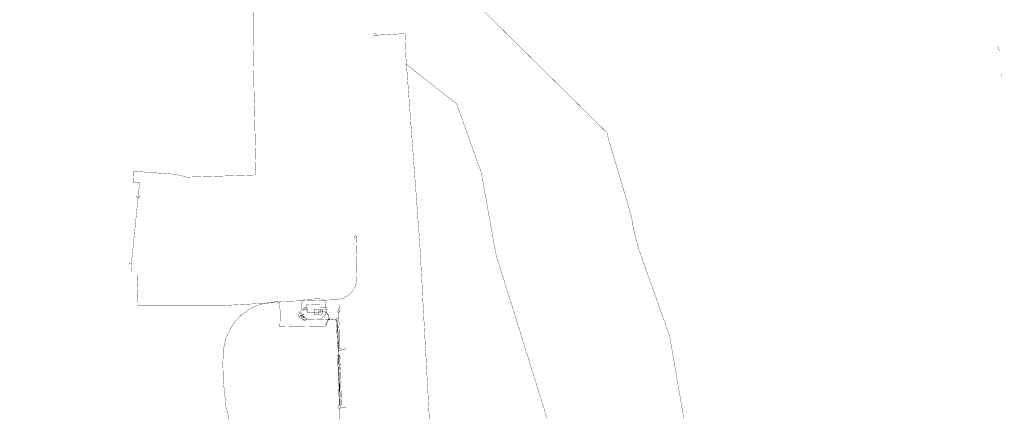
# Model space of a CAD drawing. Header units: metres. Extents: x 189710 to 199671, y 580425 to 586712.
# Tile 30 of 41: x 191152 to 191334, y 581898 to 581971. Entities that reach past the tile are written whole.
import ezdxf

# ---------------------------------------------------------------- set-up
doc = ezdxf.new("R2010")
doc.units = ezdxf.units.M
for name, color, linetype, lineweight in [('B-OI-KL-datatransport_KPN-G', 3, 'DATA_KPN', 18), ('B-OI-KL-gas lage druk_Stedin-G', 40, 'GAS_LD_STEDIN', 18), ('B-OI-KL-laagspanning_Liander-G', 14, 'LS_LIANDER', 18), ('B-OI-KL-middenspanning_Liander-G', 12, 'MS_LIANDER', 18), ('B-OI-KL-overig_Wetterskip Fryslan-G', 7, 'OVERIG_WETTERSKIP', 18), ('B-OI-KL-water_Vitens-G', 5, 'WATER_VITENS', 18)]:
    doc.layers.add(name, color=color, linetype=linetype, lineweight=lineweight)
doc.styles.add('rtw_iso', font='iso-rtw.shx')
doc.linetypes.add('DATA_KPN', pattern='A,12.7,-5.08,["KPDA",rtw_iso,S=2.54,R=0,X=-2.54,Y=-1.27],-6.35', length=24.13)
doc.linetypes.add('GAS_LD_STEDIN', pattern='A,12.7,-5.08,["STLD",rtw_iso,S=2.54,R=0,X=-2.54,Y=-1.27],-6.35', length=24.13)
doc.linetypes.add('LS_LIANDER', pattern='A,12.7,-5.08,["LILS",rtw_iso,S=2.54,R=0,X=-2.54,Y=-1.27],-6.35', length=24.13)
doc.linetypes.add('MS_LIANDER', pattern='A,12.7,-5.08,["LIMS",rtw_iso,S=2.54,R=0,X=-2.54,Y=-1.27],-6.35', length=24.13)
doc.linetypes.add('OVERIG_WETTERSKIP', pattern='A,12.7,-5.08,["WFOV",rtw_iso,S=2.54,R=0,X=-2.54,Y=-1.27],-6.35', length=24.13)
doc.linetypes.add('WATER_VITENS', pattern='A,12.7,-5.08,["VIWL",rtw_iso,S=2.54,R=0,X=-2.54,Y=-1.27],-6.35', length=24.13)

msp = doc.modelspace()

# ---------------------------------------------------------------- linework, layer by layer
at = {"layer": 'B-OI-KL-datatransport_KPN-G', "ltscale": 0.5, "const_width": 0.05, "flags": 128}
msp.add_lwpolyline([(191217.96, 581968.11), (191217.61, 581967.96), (191217.54, 581968.32), (191217.61, 581968.39), (191217.96, 581968.32)], close=True, dxfattribs=at)
for points in [[(191217.96, 581968.11), (191223.32, 581968.39), (191223.46, 581964.25), (191223.68, 581961.32), (191226.04, 581929.61), (191230.04, 581856.18), (191230.04, 581854.68), (191227.96, 581848.39)], [(191214.25, 581930.54), (191214.39, 581925.75), (191214.32, 581922.68), (191214.25, 581922.04), (191214.11, 581921.68), (191213.61, 581920.75), (191213.32, 581920.39), (191212.25, 581919.61), (191211.82, 581919.39), (191210.46, 581919.11), (191200.68, 581918.82), (191198.61, 581918.68), (191197.32, 581918.46), (191196.04, 581918.11), (191194.89, 581917.61), (191194.46, 581917.32), (191192.96, 581916.32), (191192.68, 581916.04), (191191.54, 581914.75), (191190.61, 581913.11), (191190.39, 581912.61), (191190.04, 581911.75), (191189.61, 581909.75), (191189.54, 581907.11), (191189.61, 581904.18), (191190.11, 581899.39), (191190.25, 581898.82), (191191.18, 581894.82), (191191.39, 581894.25), (191194.39, 581886.46), (191194.68, 581885.54), (191195.18, 581883.75), (191195.39, 581881.89), (191195.39, 581878.04), (191195.32, 581877.32), (191194.96, 581874.96), (191194.89, 581873.54), (191194.96, 581872.96), (191195.11, 581871.75), (191195.25, 581871.32), (191195.68, 581869.89), (191195.89, 581869.54), (191198.39, 581865.25), (191198.68, 581864.89), (191200.25, 581863.39), (191198.39, 581856.82)], [(191214.25, 581930.61), (191214.39, 581930.68), (191214.39, 581930.89), (191214.04, 581930.96), (191213.96, 581930.89), (191213.96, 581930.61), (191214.04, 581930.54), (191214.18, 581930.54)], [(191214.25, 581930.61), (191214.18, 581930.54)], [(191214.18, 581930.54), (191214.25, 581930.54)], [(191214.25, 581930.61), (191214.25, 581930.54)]]:
    msp.add_lwpolyline(points, dxfattribs=at)
at = {"layer": 'B-OI-KL-gas lage druk_Stedin-G', "ltscale": 0.5, "const_width": 0.05, "flags": 128}
msp.add_lwpolyline([(191151.89, 582067.96), (191154.61, 582062.11), (191159.18, 582056.39), (191163.96, 582051.61), (191167.11, 582048.89), (191180.54, 582042.46), (191219.04, 582024.96), (191219.96, 582024.11), (191220.32, 582023.96), (191220.32, 582023.75), (191222.46, 582022.04), (191224.68, 582017.39), (191231.75, 581978.61), (191260.75, 581950.04), (191261.18, 581948.18), (191261.32, 581947.89), (191265.32, 581934.46), (191265.61, 581932.46), (191265.82, 581931.61), (191266.61, 581928.54), (191266.75, 581928.18), (191272.39, 581912.32), (191279.18, 581872.75), (191279.89, 581851.39), (191284.68, 581847.54), (191289.04, 581842.75), (191316.04, 581835.89), (191327.96, 581834.89), (191331.82, 581834.82)], dxfattribs=at)
at = {"layer": 'B-OI-KL-laagspanning_Liander-G', "ltscale": 0.5, "const_width": 0.05, "flags": 128}
for points in [[(191168.25, 582068.25), (191169.96, 582065.32), (191170.18, 582065.25), (191170.61, 582065.32), (191171.39, 582065.82), (191171.61, 582065.89), (191171.82, 582065.82), (191170.89, 582062.39), (191170.82, 582055.68), (191176.75, 582055.75), (191190.68, 582024.46), (191190.89, 582024.32), (191190.96, 582024.11), (191192.18, 582021.39), (191198.25, 582021.75), (191199.11, 582011.82), (191192.82, 582011.39), (191195.11, 581979.18), (191195.18, 581966.04), (191195.32, 581957.46), (191195.68, 581942.25), (191194.68, 581942.18)], [(191194.61, 581942.18), (191182.82, 581941.82), (191181.54, 581942.18), (191180.25, 581942.39), (191173.04, 581942.89), (191172.96, 581940.75), (191174.11, 581940.75), (191173.82, 581938.04)], [(191194.61, 581942.18), (191194.68, 581942.18)], [(191194.61, 581942.18), (191194.68, 581942.18)], [(191173.82, 581938.04), (191173.68, 581938.04), (191173.61, 581938.11), (191173.46, 581938.39)], [(191173.82, 581938.04), (191174.18, 581938.18), (191174.11, 581938.39)], [(191173.82, 581938.04), (191172.61, 581926.04)], [(191172.54, 581926.04), (191172.18, 581925.89), (191172.11, 581925.68)], [(191172.54, 581926.04), (191172.61, 581926.04)], [(191172.54, 581926.04), (191172.54, 581925.96)], [(191172.61, 581926.04), (191172.54, 581925.96)], [(191208.75, 581914.82), (191208.46, 581914.25), (191200.11, 581914.11), (191200.18, 581916.96), (191199.96, 581918.61), (191189.46, 581918.04), (191173.75, 581918.04), (191173.61, 581924.32), (191172.61, 581924.32), (191172.54, 581925.96)], [(191207.61, 581917.75), (191207.61, 581918.32), (191205.11, 581918.25), (191205.18, 581916.75), (191206.46, 581916.75)], [(191207.18, 581917.32), (191206.46, 581917.32), (191206.46, 581917.25), (191206.46, 581916.75)], [(191206.46, 581916.75), (191207.25, 581916.75)], [(191206.46, 581916.75), (191206.46, 581916.46), (191207.25, 581916.46)], [(191207.18, 581917.32), (191207.61, 581917.39)], [(191207.18, 581917.32), (191207.25, 581916.82)], [(191207.96, 581916.96), (191207.96, 581916.46), (191207.25, 581916.46)], [(191207.61, 581916.96), (191207.25, 581916.82)], [(191207.25, 581916.82), (191207.25, 581916.75)], [(191207.25, 581916.75), (191207.25, 581916.46)], [(191207.61, 581917.75), (191208.68, 581917.75), (191208.82, 581917.61), (191208.82, 581917.39), (191207.96, 581917.18)], [(191207.61, 581917.75), (191207.61, 581917.39)], [(191207.61, 581917.39), (191207.96, 581917.39), (191207.96, 581917.18)], [(191207.61, 581917.39), (191207.61, 581916.96)], [(191207.61, 581916.96), (191207.96, 581916.96)], [(191207.96, 581917.18), (191207.96, 581916.96)], [(191207.96, 581916.96), (191208.32, 581916.89)], [(191208.32, 581916.89), (191208.54, 581916.89)], [(191208.32, 581916.89), (191208.54, 581916.82)], [(191208.54, 581916.89), (191208.68, 581916.82)], [(191208.54, 581916.89), (191208.54, 581916.82)], [(191208.54, 581916.82), (191208.61, 581916.75)], [(191208.68, 581916.82), (191208.61, 581916.75)], [(191208.61, 581916.75), (191208.75, 581916.68)], [(191208.68, 581916.82), (191208.75, 581916.75)], [(191208.75, 581916.75), (191208.89, 581916.61)], [(191208.75, 581916.75), (191208.75, 581916.68)], [(191208.75, 581916.68), (191208.89, 581916.54)], [(191208.89, 581916.61), (191209.18, 581916.25)], [(191208.89, 581916.61), (191208.89, 581916.54)], [(191208.89, 581916.54), (191209.11, 581916.18)], [(191208.82, 581914.75), (191208.68, 581914.32), (191210.82, 581914.32), (191211.82, 581874.04)], [(191209.04, 581915.46), (191208.75, 581914.82)], [(191208.75, 581914.82), (191208.82, 581914.75)], [(191209.11, 581915.46), (191208.82, 581914.75)], [(191209.11, 581916.18), (191209.04, 581915.46)], [(191209.04, 581915.46), (191209.11, 581915.46)], [(191209.18, 581916.25), (191209.25, 581915.61), (191209.18, 581915.46), (191209.11, 581915.46)], [(191209.18, 581916.25), (191209.11, 581916.18)]]:
    msp.add_lwpolyline(points, dxfattribs=at)
at = {"layer": 'B-OI-KL-middenspanning_Liander-G', "ltscale": 0.5, "const_width": 0.05, "flags": 128}
for points in [[(191204.11, 581917.39), (191204.11, 581918.54), (191204.18, 581918.75), (191204.61, 581919.18), (191207.82, 581919.32), (191208.25, 581919.11), (191208.46, 581918.89), (191208.68, 581918.46), (191208.61, 581918.39), (191208.68, 581916.96), (191208.61, 581916.39), (191207.61, 581915.46)], [(191205.11, 581917.68), (191205.11, 581918.25), (191207.61, 581918.32), (191207.61, 581917.39)], [(191203.75, 581916.46), (191203.54, 581916.32), (191203.54, 581916.18), (191203.68, 581915.96)], [(191203.96, 581916.82), (191203.75, 581916.75), (191203.75, 581916.46)], [(191203.75, 581916.46), (191203.89, 581916.25)], [(191204.11, 581917.39), (191203.96, 581916.82)], [(191203.96, 581916.82), (191204.18, 581916.61), (191204.18, 581916.32)], [(191204.11, 581917.39), (191204.39, 581917.39)], [(191205.11, 581917.68), (191204.61, 581917.68), (191204.39, 581917.54), (191204.39, 581917.39)], [(191204.39, 581917.39), (191204.61, 581917.39)], [(191204.39, 581917.39), (191204.39, 581917.25), (191204.46, 581917.18), (191204.68, 581917.25)], [(191205.04, 581917.46), (191204.61, 581917.39)], [(191204.61, 581917.39), (191204.68, 581917.25)], [(191204.68, 581917.25), (191204.96, 581917.25)], [(191205.04, 581917.32), (191204.96, 581917.25)], [(191204.96, 581917.25), (191205.11, 581917.18)], [(191205.11, 581917.68), (191205.04, 581917.46)], [(191205.04, 581917.46), (191205.04, 581917.32)], [(191205.04, 581917.32), (191205.11, 581917.18)], [(191205.11, 581917.18), (191205.18, 581916.75), (191206.46, 581916.75)], [(191207.18, 581917.32), (191206.46, 581917.32), (191206.46, 581917.25), (191206.46, 581916.75)], [(191206.46, 581916.75), (191207.25, 581916.75)], [(191206.46, 581916.75), (191206.46, 581916.46), (191207.25, 581916.46)], [(191207.18, 581917.32), (191207.61, 581917.39)], [(191207.18, 581917.32), (191207.25, 581916.75)], [(191207.61, 581917.39), (191207.96, 581917.39), (191207.96, 581916.46), (191207.25, 581916.46)], [(191207.61, 581917.39), (191207.68, 581916.75), (191207.25, 581916.75)], [(191207.25, 581916.75), (191207.25, 581916.46)], [(191210.89, 581917.18), (191210.82, 581916.82), (191210.96, 581916.75)], [(191211.11, 581917.39), (191210.89, 581917.32), (191210.89, 581917.18)], [(191210.89, 581917.18), (191211.18, 581916.96)], [(191211.18, 581916.96), (191211.18, 581916.82), (191211.11, 581916.75), (191210.96, 581916.75)], [(191210.96, 581916.75), (191210.96, 581915.68)], [(191211.11, 581918.18), (191211.11, 581917.39)], [(191211.11, 581917.39), (191211.32, 581917.39), (191211.32, 581916.96), (191211.18, 581916.96)], [(191203.82, 581916.04), (191203.68, 581915.96)], [(191203.68, 581915.96), (191203.75, 581915.89)], [(191203.82, 581916.04), (191203.75, 581915.89)], [(191203.75, 581915.89), (191203.96, 581915.61), (191204.04, 581915.61), (191204.11, 581915.68)], [(191203.82, 581916.04), (191203.89, 581916.04)], [(191203.89, 581916.25), (191204.11, 581916.25)], [(191203.89, 581916.25), (191203.89, 581916.04)], [(191203.89, 581916.04), (191204.04, 581915.89)], [(191204.04, 581915.89), (191204.11, 581915.89)], [(191204.04, 581915.89), (191204.11, 581915.68)], [(191204.11, 581916.25), (191204.18, 581916.25)], [(191204.11, 581916.25), (191204.11, 581916.18)], [(191204.11, 581916.18), (191204.18, 581916.18)], [(191204.11, 581916.18), (191204.18, 581916.04)], [(191204.18, 581915.96), (191204.11, 581915.89)], [(191204.11, 581915.89), (191204.18, 581915.68)], [(191204.11, 581915.68), (191204.18, 581915.68)], [(191204.18, 581916.32), (191204.25, 581916.32)], [(191204.18, 581916.32), (191204.18, 581916.25)], [(191204.18, 581916.25), (191204.25, 581916.25)], [(191204.18, 581916.25), (191204.18, 581916.18)], [(191204.18, 581916.18), (191204.25, 581916.11)], [(191204.18, 581916.04), (191204.25, 581916.04)], [(191204.18, 581916.04), (191204.18, 581915.96)], [(191204.18, 581915.96), (191204.25, 581915.96)], [(191204.18, 581915.68), (191204.25, 581915.61)], [(191204.25, 581916.32), (191204.32, 581916.32)], [(191204.25, 581916.32), (191204.25, 581916.25)], [(191204.25, 581916.25), (191204.32, 581916.18)], [(191204.25, 581916.11), (191204.32, 581916.11)], [(191204.25, 581916.11), (191204.25, 581916.04)], [(191204.25, 581916.04), (191204.25, 581915.96)], [(191204.25, 581915.96), (191204.39, 581915.89)], [(191204.32, 581915.68), (191204.25, 581915.61)], [(191204.25, 581915.61), (191204.39, 581915.39)], [(191204.39, 581916.39), (191204.32, 581916.32)], [(191204.32, 581916.32), (191204.39, 581916.25)], [(191204.32, 581916.18), (191204.39, 581916.18)], [(191204.32, 581916.18), (191204.32, 581916.11)], [(191204.32, 581916.11), (191204.39, 581916.11)], [(191204.39, 581915.82), (191204.32, 581915.68)], [(191204.32, 581915.68), (191204.46, 581915.68)], [(191204.39, 581916.39), (191204.46, 581916.32)], [(191204.39, 581916.39), (191204.54, 581916.39), (191204.46, 581916.32)], [(191204.46, 581916.32), (191204.39, 581916.25)], [(191204.39, 581916.25), (191204.39, 581916.18)], [(191204.39, 581916.18), (191204.39, 581916.11)], [(191204.39, 581916.11), (191204.54, 581916.04)], [(191204.39, 581916.11), (191204.46, 581915.96)], [(191204.46, 581915.96), (191204.39, 581915.89)], [(191204.39, 581915.89), (191204.39, 581915.82)], [(191204.39, 581915.82), (191204.46, 581915.82)], [(191204.46, 581915.54), (191204.39, 581915.39)], [(191204.96, 581915.54), (191204.82, 581915.25), (191204.39, 581915.39)], [(191204.54, 581916.04), (191204.46, 581915.96)], [(191204.46, 581915.96), (191204.54, 581915.89)], [(191204.54, 581915.89), (191204.46, 581915.82)], [(191204.46, 581915.82), (191204.54, 581915.75)], [(191204.54, 581915.75), (191204.46, 581915.68)], [(191204.46, 581915.68), (191204.46, 581915.54)], [(191204.46, 581915.54), (191204.96, 581915.54)], [(191204.54, 581916.04), (191204.68, 581916.04), (191204.68, 581915.89)], [(191204.54, 581915.89), (191204.68, 581915.89)], [(191204.54, 581915.75), (191204.75, 581915.75)], [(191204.68, 581915.89), (191204.75, 581915.75)], [(191204.75, 581915.75), (191205.11, 581915.68), (191205.11, 581915.54)], [(191204.96, 581915.54), (191205.11, 581915.54)], [(191205.11, 581915.54), (191207.61, 581915.46)], [(191207.61, 581915.46), (191209.25, 581915.39)], [(191209.25, 581915.39), (191209.32, 581915.68), (191209.68, 581915.68), (191209.75, 581915.61), (191209.82, 581915.39)], [(191209.25, 581915.39), (191209.82, 581915.39)], [(191210.25, 581915.46), (191209.82, 581915.39)], [(191210.46, 581915.54), (191210.25, 581915.46)], [(191210.25, 581915.46), (191210.54, 581915.25), (191210.68, 581913.18)], [(191210.68, 581915.61), (191210.46, 581915.54)], [(191210.46, 581915.54), (191210.68, 581915.39), (191210.75, 581913.25)], [(191210.96, 581915.68), (191210.68, 581915.61)], [(191210.68, 581915.61), (191210.82, 581915.54), (191210.89, 581913.25)], [(191210.96, 581915.68), (191211.11, 581914.75), (191211.04, 581914.11), (191211.11, 581913.25)], [(191210.75, 581913.25), (191210.68, 581913.18)], [(191210.68, 581913.18), (191210.75, 581910.96)], [(191210.75, 581913.25), (191210.82, 581913.18)], [(191210.89, 581913.25), (191210.82, 581913.18)], [(191210.82, 581913.18), (191210.82, 581911.04)], [(191210.89, 581913.25), (191210.96, 581913.18)], [(191211.11, 581913.25), (191210.96, 581913.18)], [(191210.96, 581913.18), (191210.96, 581911.04)], [(191211.11, 581913.25), (191211.11, 581911.04)], [(191210.82, 581911.04), (191210.75, 581910.96)], [(191210.75, 581910.96), (191210.75, 581910.39), (191210.82, 581910.32), (191210.89, 581910.32)], [(191210.82, 581911.04), (191210.89, 581910.96)], [(191210.96, 581911.04), (191210.89, 581910.96)], [(191210.89, 581910.96), (191210.89, 581910.32)], [(191210.96, 581911.04), (191211.04, 581910.96)], [(191211.11, 581911.04), (191211.18, 581910.39), (191211.11, 581910.32), (191211.04, 581910.32)], [(191211.11, 581911.04), (191211.04, 581910.96)], [(191211.04, 581910.96), (191211.04, 581910.32)], [(191210.89, 581910.32), (191210.96, 581910.18)], [(191211.04, 581910.32), (191210.96, 581910.18)], [(191210.96, 581910.18), (191210.96, 581910.04)], [(191210.96, 581910.04), (191211.32, 581910.04), (191211.46, 581909.96), (191211.46, 581909.82)], [(191210.96, 581910.04), (191210.96, 581909.61)], [(191211.46, 581909.82), (191210.96, 581909.61)], [(191210.96, 581909.61), (191210.96, 581909.04)], [(191211.46, 581909.82), (191212.18, 581909.82), (191212.25, 581910.11), (191212.18, 581910.18), (191212.04, 581910.25)], [(191210.89, 581908.82), (191210.75, 581908.82), (191210.75, 581908.75), (191210.82, 581908.68)], [(191210.89, 581908.75), (191210.82, 581908.68)], [(191210.82, 581908.68), (191210.89, 581906.46)], [(191210.96, 581909.04), (191210.89, 581908.82)], [(191210.89, 581908.82), (191210.89, 581908.75)], [(191210.89, 581908.75), (191210.96, 581906.54)], [(191210.96, 581909.04), (191211.04, 581908.89)], [(191211.04, 581908.89), (191211.18, 581908.82)], [(191211.04, 581908.89), (191211.11, 581908.75)], [(191211.18, 581908.82), (191211.11, 581908.75)], [(191211.11, 581908.75), (191211.11, 581906.54)], [(191211.18, 581908.82), (191211.32, 581908.11), (191211.32, 581907.46), (191211.25, 581906.75), (191211.32, 581905.89), (191211.54, 581899.68), (191211.39, 581899.68)], [(191210.96, 581906.54), (191210.89, 581906.46)], [(191210.89, 581906.46), (191210.96, 581904.25)], [(191210.96, 581906.54), (191211.04, 581906.46)], [(191211.11, 581906.54), (191211.04, 581906.46)], [(191211.04, 581906.46), (191211.04, 581904.32)], [(191211.11, 581906.54), (191211.18, 581904.32)], [(191211.04, 581904.32), (191210.96, 581904.25)], [(191210.96, 581904.25), (191211.11, 581899.75)], [(191211.04, 581904.32), (191211.11, 581904.25)], [(191211.18, 581904.32), (191211.11, 581904.25)], [(191211.11, 581904.25), (191211.18, 581902.04)], [(191211.18, 581904.32), (191211.25, 581902.11)], [(191211.25, 581902.11), (191211.18, 581902.04)], [(191211.18, 581902.04), (191211.18, 581899.82)], [(191211.25, 581902.11), (191211.39, 581899.68)], [(191211.25, 581899.46), (191210.96, 581899.46), (191210.89, 581899.39), (191210.96, 581899.04), (191211.32, 581899.04)], [(191211.18, 581899.82), (191211.11, 581899.75)], [(191211.11, 581899.75), (191211.25, 581899.61)], [(191211.18, 581899.82), (191211.25, 581899.61)], [(191211.25, 581899.61), (191211.25, 581899.54)], [(191211.25, 581899.54), (191211.32, 581899.54)], [(191211.25, 581899.54), (191211.25, 581899.46)], [(191211.25, 581899.46), (191211.32, 581899.46)], [(191211.39, 581899.68), (191211.32, 581899.54)], [(191211.32, 581899.54), (191211.32, 581899.46)], [(191211.32, 581899.46), (191211.39, 581899.11)], [(191211.39, 581899.11), (191211.32, 581899.04)], [(191211.32, 581899.04), (191211.32, 581897.89)], [(191211.39, 581899.11), (191212.39, 581899.11)]]:
    msp.add_lwpolyline(points, dxfattribs=at)
at = {"layer": 'B-OI-KL-overig_Wetterskip Fryslan-G', "ltscale": 0.5, "const_width": 0.05, "flags": 128}
for points in [[(191333.17, 581966.17), (191333.5, 581965.17)], [(191333.5, 581963.5), (191333.5, 581962.5)], [(191333.83, 581960.83), (191333.83, 581960.5)]]:
    msp.add_lwpolyline(points, dxfattribs=at)
at = {"layer": 'B-OI-KL-water_Vitens-G', "ltscale": 0.5, "const_width": 0.05, "flags": 128}
msp.add_lwpolyline([(191223.39, 581962.82), (191232.89, 581955.39), (191237.46, 581942.61), (191240.04, 581928.18), (191240.25, 581927.25), (191257.75, 581871.18), (191258.04, 581870.46), (191262.32, 581860.32), (191262.46, 581860.11), (191272.82, 581857.39), (191273.39, 581857.18), (191275.32, 581856.32), (191276.04, 581855.89), (191299.82, 581842.61), (191300.75, 581842.04), (191303.18, 581840.18), (191302.61, 581832.75), (191303.89, 581819.96), (191303.96, 581819.75), (191332.61, 581796.82), (191334.39, 581795.32), (191334.39, 581795.25)], dxfattribs=at)

doc.saveas('drawing.dxf')
